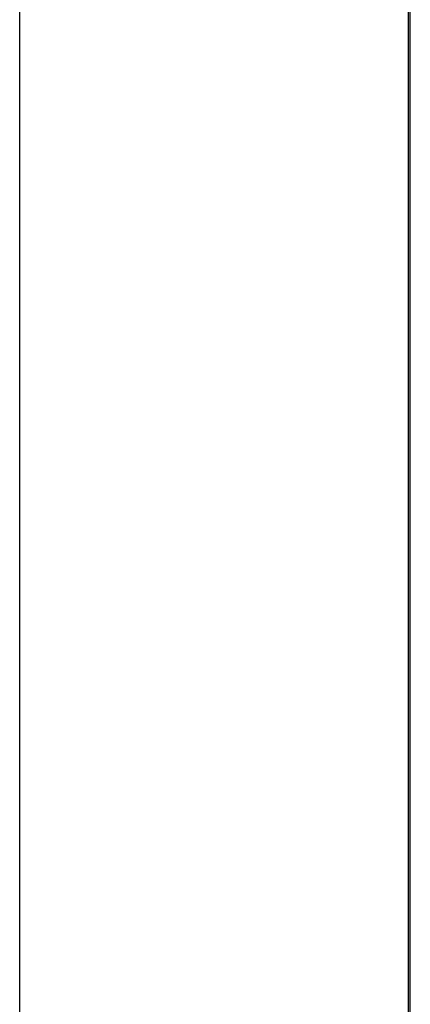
# Model space of a CAD drawing. Header units: millimetres. Extents: x -429 to 783, y -778 to 171.
# Tile 73 of 219: x 225.4 to 226.63, y -480.04 to -476.92. Entities that reach past the tile are written whole.
import ezdxf

# ---------------------------------------------------------------- set-up
doc = ezdxf.new("R2010")
doc.units = ezdxf.units.MM
doc.layers.get('0').update_dxf_attribs({"true_color": 0x000000})

msp = doc.modelspace()

# ---------------------------------------------------------------- linework, layer by layer
at = {"linetype": 'Continuous', "lineweight": -3}
msp.add_open_spline([(225.3983, -571.0835), (225.3983, -566.2475), (225.3983, -561.4114), (225.3983, -556.5754), (225.3983, -551.7394), (225.3983, -546.9034), (225.3983, -542.0673), (225.3983, -539.6493), (225.3983, -537.2313), (225.3983, -534.8133), (225.3983, -532.3953), (225.3983, -529.9773), (225.3983, -527.5593), (225.3983, -525.1413), (225.3983, -522.7233), (225.3983, -520.3052), (225.3983, -519.0962), (225.3983, -517.8872), (225.3983, -516.6782), (225.3983, -515.4692), (225.3983, -514.2602), (225.3983, -513.0512), (225.3983, -510.6332), (225.3983, -508.2152), (225.3983, -505.7972), (225.3983, -504.5882), (225.3983, -503.3792), (225.3983, -502.1701), (225.3983, -500.9611), (225.3983, -499.7521), (225.3983, -498.5431), (225.3983, -497.3341), (225.3983, -496.1251), (225.3983, -494.9161), (225.3983, -493.7071), (225.3983, -492.4981), (225.3983, -491.2891), (225.3983, -488.8711), (225.3983, -486.4531), (225.3983, -484.0351), (225.3983, -481.617), (225.3983, -479.199), (225.3983, -476.781), (225.3983, -474.363), (225.3983, -471.945), (225.3983, -469.527), (225.3983, -465.0737), (225.3983, -460.6204), (225.3983, -456.1671)], degree=3, knots=[914.853501, 914.853501, 914.853501, 914.853501, 1059.934198, 1059.934198, 1059.934198, 1205.01493, 1205.01493, 1205.01493, 1277.555296, 1277.555296, 1277.555296, 1350.095662, 1350.095662, 1350.095662, 1422.636027, 1422.636027, 1422.636027, 1458.90621, 1458.90621, 1458.90621, 1495.176393, 1495.176393, 1495.176393, 1567.71676, 1567.71676, 1567.71676, 1603.986943, 1603.986943, 1603.986943, 1640.257126, 1640.257126, 1640.257126, 1676.527309, 1676.527309, 1676.527309, 1712.797492, 1712.797492, 1712.797492, 1785.337858, 1785.337858, 1785.337858, 1857.878224, 1857.878224, 1857.878224, 1930.41859, 1930.41859, 1930.41859, 2064.017193, 2064.017193, 2064.017193, 2064.017193], dxfattribs=at)
for points in [[(226.6274, -474.0063), (226.6274, -494.607), (226.6274, -532.5468), (226.6274, -552.3657)], [(226.6344, -552.3658), (226.6344, -532.548), (226.6344, -494.6076), (226.6344, -474.0063)]]:
    msp.add_open_spline(points, degree=3, dxfattribs=at)

doc.saveas('drawing.dxf')
